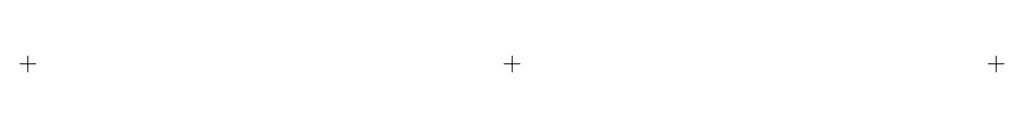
# Model space of a CAD drawing. Header units: millimetres. Extents: x -14 to 1206, y -409 to -389.
import ezdxf

# ---------------------------------------------------------------- set-up
doc = ezdxf.new("R2010")
doc.units = ezdxf.units.MM
doc.layers.add('ref', color=4, linetype='Continuous', lineweight=5)

# ---------------------------------------------------------------- blocks, each defined once
blk = doc.blocks.new('GU23N-d')
at = {"layer": 'ref'}
for p, q in [((10, 0), (-10, 0)), ((0, -10), (0, 10)), ((610, 0), (590, 0)), ((590, 0), (610, 0)), ((600, -10), (600, 10)), ((600, 10), (600, -10)), ((1190, 0), (1210, 0)), ((1200, 10), (1200, -10))]:
    blk.add_line(p, q, dxfattribs=at)

msp = doc.modelspace()

# ---------------------------------------------------------------- block references
msp.add_blockref('GU23N-d', (-3.9, -398.6))

doc.saveas('drawing.dxf')
